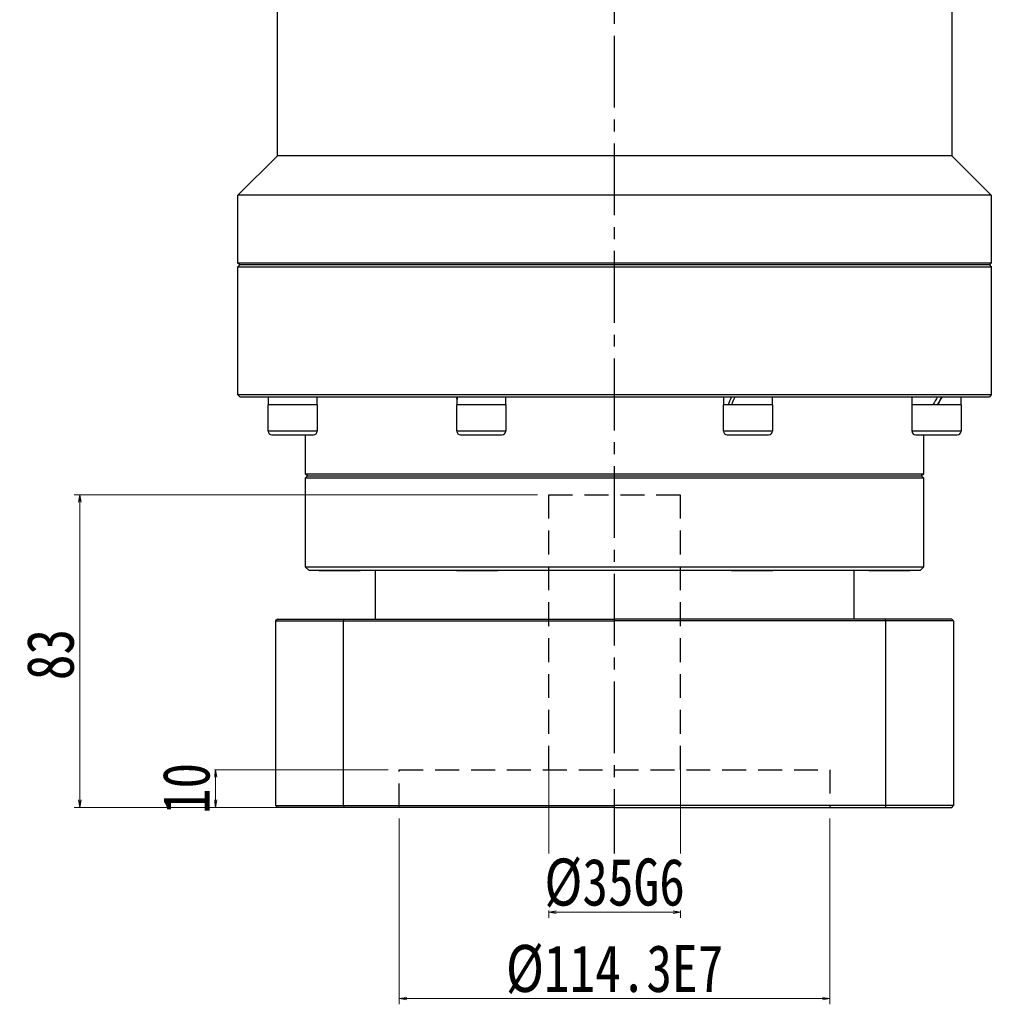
# Model space of a CAD drawing. Header units: millimetres. Extents: x 1888 to 3266, y 2041 to 3004.
# Tile 3 of 5: x 2115 to 2372, y 2371 to 2632. Entities that reach past the tile are written whole.
import ezdxf

# ---------------------------------------------------------------- set-up
doc = ezdxf.new("R2010")
doc.units = ezdxf.units.MM
doc.header["$PDSIZE"] = -5
doc.linetypes.add('CENTER2', pattern=[28.575, 19.05, -3.175, 3.175, -3.175])
doc.linetypes.add('DASHED2', pattern=[9.525, 6.35, -3.175])
doc.layers.get('0').update_dxf_attribs({"lineweight": 35})
for name, color, linetype in [('1轮廓实线层', 7, 'Continuous'), ('3中心线层', 1, 'CENTER2'), ('4虚线层', 6, 'DASHED2')]:
    doc.layers.add(name, color=color, linetype=linetype)
doc.layers.add('尺寸线层', color=3, linetype='Continuous', lineweight=18)
doc.styles.add('宋体', font='SimSun.ttf', dxfattribs={"width": 0.8})
doc.dimstyles.new('A水平标注$0', dxfattribs={"dimtxt": 3.5, "dimasz": 2, "dimexe": 1.5, "dimexo": 3, "dimgap": 1.1, "dimtad": 1, "dimtoh": 1, "dimdec": 4, "dimdsep": 46, "dimtxsty": '宋体', "dimblk": 'OPEN', "dimcen": 3, "dimclrd": 3, "dimclre": 3, "dimclrt": 6, "dimadec": 0, "dimazin": 0, "dimtm": 1e-09, "dimtfac": 1, "dimtdec": 4, "dimtix": 1, "dimtmove": 0, "dimatfit": 3, "dimldrblk": 'OPEN', "dimfxl": 0, "dimlwd": 13, "dimlwe": 13, "dimarcsym": 0})

# ---------------------------------------------------------------- blocks, each defined once
blk = doc.blocks.new('_Open')
at = {"color": 0, "linetype": 'ByBlock', "lineweight": -2}
for p, q in [((-1, 0.17), (0, 0)), ((-1, -0.17), (0, 0)), ((0, 0), (-1, 0))]:
    blk.add_line(p, q, dxfattribs=at)
blk = doc.blocks.new('*D30')
at = {"layer": 'Defpoints', "color": 0, "transparency": 16777216}
for p in [(2215.35, 2433.06), (2166.59, 2423.06), (2208.3, 2423.06)]:
    blk.add_point(p, dxfattribs=at)
at = {"layer": '尺寸线层', "color": 3, "lineweight": 13, "transparency": 16777216}
for p, q in [((2212.35, 2433.06), (2165.09, 2433.06)), ((2166.59, 2431.06), (2166.59, 2425.06)), ((2205.3, 2423.06), (2165.09, 2423.06))]:
    blk.add_line(p, q, dxfattribs=at)
at = {"layer": '尺寸线层', "color": 3, "lineweight": 13, "transparency": 16777216, "xscale": 2, "yscale": 2, "zscale": 2}
for p, rotation in [((2166.59, 2433.06), 90), ((2166.59, 2423.06), 270)]:
    blk.add_blockref('_Open', p, dxfattribs=dict(at, rotation=rotation))
at = {"layer": '尺寸线层', "color": 6, "transparency": 16777216, "insert": (2158.84, 2428.06), "char_height": 12.5, "attachment_point": 5, "rotation": 90, "style": '宋体', "bg_fill": 3, "box_fill_scale": 1.1, "bg_fill_color": 256, "bg_fill_true_color": 13158600, "bg_fill_transparency": 0}
blk.add_mtext('10', dxfattribs=at)
blk = doc.blocks.new('*D31')
at = {"layer": 'Defpoints', "color": 0, "transparency": 16777216}
for p in [(2255, 2506.06), (2130.53, 2423.06), (2208.3, 2423.06)]:
    blk.add_point(p, dxfattribs=at)
at = {"layer": '尺寸线层', "color": 3, "lineweight": 13, "transparency": 16777216}
for p, q in [((2252, 2506.06), (2129.03, 2506.06)), ((2130.53, 2504.06), (2130.53, 2425.06)), ((2205.3, 2423.06), (2129.03, 2423.06))]:
    blk.add_line(p, q, dxfattribs=at)
at = {"layer": '尺寸线层', "color": 3, "lineweight": 13, "transparency": 16777216, "xscale": 2, "yscale": 2, "zscale": 2}
for p, rotation in [((2130.53, 2506.06), 90), ((2130.53, 2423.06), 270)]:
    blk.add_blockref('_Open', p, dxfattribs=dict(at, rotation=rotation))
at = {"layer": '尺寸线层', "color": 6, "transparency": 16777216, "insert": (2122.78, 2463.63), "char_height": 12.5, "attachment_point": 5, "rotation": 90, "style": '宋体', "bg_fill": 3, "box_fill_scale": 1.1, "bg_fill_color": 256, "bg_fill_true_color": 13158600, "bg_fill_transparency": 0}
blk.add_mtext('83', dxfattribs=at)
blk = doc.blocks.new('*D32')
at = {"layer": 'Defpoints', "color": 0, "transparency": 16777216}
for p in [(2215.35, 2423.06), (2329.65, 2423.06), (2329.65, 2372.27)]:
    blk.add_point(p, dxfattribs=at)
at = {"layer": '尺寸线层', "color": 3, "lineweight": 13, "transparency": 16777216}
for p, q in [((2215.35, 2420.06), (2215.35, 2370.77)), ((2329.65, 2420.06), (2329.65, 2370.77)), ((2217.35, 2372.27), (2327.65, 2372.27))]:
    blk.add_line(p, q, dxfattribs=at)
at = {"layer": '尺寸线层', "color": 3, "lineweight": 13, "transparency": 16777216, "xscale": 2, "yscale": 2, "zscale": 2, "rotation": 180}
blk.add_blockref('_Open', (2215.35, 2372.27), dxfattribs=at)
at = {"layer": '尺寸线层', "color": 3, "lineweight": 13, "transparency": 16777216, "xscale": 2, "yscale": 2, "zscale": 2}
blk.add_blockref('_Open', (2329.65, 2372.27), dxfattribs=at)
at = {"layer": '尺寸线层', "color": 6, "transparency": 16777216, "insert": (2272.5, 2380.02), "char_height": 12.5, "attachment_point": 5, "style": '宋体', "bg_fill": 3, "box_fill_scale": 1.1, "bg_fill_color": 256, "bg_fill_true_color": 13158600, "bg_fill_transparency": 0}
blk.add_mtext('{%%c114.3}{}{E7}', dxfattribs=at)
blk = doc.blocks.new('*D33')
at = {"layer": 'Defpoints', "color": 0, "transparency": 16777216}
for p in [(2255, 2436.06), (2290, 2436.06), (2290, 2395.2)]:
    blk.add_point(p, dxfattribs=at)
at = {"layer": '尺寸线层', "color": 3, "lineweight": 13, "transparency": 16777216}
for p, q in [((2255, 2433.06), (2255, 2393.7)), ((2290, 2433.06), (2290, 2393.7)), ((2257, 2395.2), (2288, 2395.2))]:
    blk.add_line(p, q, dxfattribs=at)
at = {"layer": '尺寸线层', "color": 3, "lineweight": 13, "transparency": 16777216, "xscale": 2, "yscale": 2, "zscale": 2, "rotation": 180}
blk.add_blockref('_Open', (2255, 2395.2), dxfattribs=at)
at = {"layer": '尺寸线层', "color": 3, "lineweight": 13, "transparency": 16777216, "xscale": 2, "yscale": 2, "zscale": 2}
blk.add_blockref('_Open', (2290, 2395.2), dxfattribs=at)
at = {"layer": '尺寸线层', "color": 6, "transparency": 16777216, "insert": (2272.5, 2402.95), "char_height": 12.5, "attachment_point": 5, "style": '宋体', "bg_fill": 3, "box_fill_scale": 1.1, "bg_fill_color": 256, "bg_fill_true_color": 13158600, "bg_fill_transparency": 0}
blk.add_mtext('{%%c35}{}{G6}', dxfattribs=at)

msp = doc.modelspace()

# ---------------------------------------------------------------- linework, layer by layer
at = {"layer": '1轮廓实线层', "linetype": 'Continuous', "lineweight": 30}
for p, q in [((2182.99, 2596.06), (2182.99, 2638.56)), ((2361.99, 2638.56), (2361.99, 2596.06)), ((2172.49, 2585.56), (2182.99, 2596.06)), ((2361.99, 2596.06), (2182.99, 2596.06)), ((2361.99, 2596.06), (2372.49, 2585.56)), ((2172.49, 2567.56), (2172.49, 2585.56)), ((2372.49, 2585.56), (2172.49, 2585.56)), ((2372.49, 2585.56), (2372.49, 2567.56)), ((2172.99, 2567.06), (2172.49, 2567.56)), ((2272.49, 2567.56), (2172.49, 2567.56)), ((2372.49, 2567.56), (2272.49, 2567.56)), ((2372.49, 2567.56), (2371.99, 2567.06)), ((2172.49, 2566.56), (2172.99, 2567.06)), ((2172.49, 2532.56), (2172.49, 2566.56)), ((2172.49, 2566.56), (2272.49, 2566.56)), ((2272.49, 2567.06), (2172.99, 2567.06)), ((2371.99, 2567.06), (2272.49, 2567.06)), ((2272.49, 2566.56), (2372.49, 2566.56)), ((2371.99, 2567.06), (2372.49, 2566.56)), ((2372.49, 2566.56), (2372.49, 2532.56)), ((2172.99, 2532.06), (2172.49, 2532.56)), ((2372.49, 2532.56), (2172.49, 2532.56)), ((2172.99, 2532.06), (2371.99, 2532.06)), ((2180.6, 2529.96), (2180.6, 2532.06)), ((2193.48, 2532.06), (2193.48, 2529.96)), ((2230.66, 2531.59), (2230.66, 2532.06)), ((2243.54, 2532.06), (2243.54, 2529.96)), ((2301.45, 2529.96), (2301.45, 2532.06)), ((2314.33, 2532.06), (2314.33, 2529.96)), ((2351.51, 2529.96), (2351.51, 2532.06)), ((2364.39, 2532.06), (2364.39, 2529.96)), ((2372.49, 2532.56), (2371.99, 2532.06)), ((2180.54, 2522.96), (2180.54, 2529.96)), ((2188.72, 2529.96), (2180.54, 2529.96)), ((2193.54, 2529.96), (2188.72, 2529.96)), ((2193.54, 2529.96), (2193.54, 2522.96)), ((2230.6, 2522.96), (2230.6, 2529.96)), ((2242.73, 2529.96), (2230.6, 2529.96)), ((2243.6, 2529.96), (2242.73, 2529.96)), ((2243.6, 2529.96), (2243.6, 2522.96)), ((2301.39, 2522.96), (2301.39, 2529.96)), ((2314.39, 2529.96), (2301.39, 2529.96)), ((2314.39, 2529.96), (2314.39, 2522.96)), ((2351.45, 2522.96), (2351.45, 2529.96)), ((2364.45, 2529.96), (2351.45, 2529.96)), ((2364.45, 2529.96), (2364.45, 2522.96)), ((2188.72, 2522.96), (2180.54, 2522.96)), ((2193.54, 2522.96), (2188.72, 2522.96)), ((2242.73, 2522.96), (2230.6, 2522.96)), ((2243.6, 2522.96), (2242.73, 2522.96)), ((2314.39, 2522.96), (2301.39, 2522.96)), ((2364.45, 2522.96), (2351.45, 2522.96)), ((2181.54, 2521.96), (2188.46, 2521.96)), ((2188.46, 2521.96), (2192.54, 2521.96)), ((2190.49, 2511.56), (2190.49, 2521.96)), ((2231.6, 2521.96), (2241.86, 2521.96)), ((2241.86, 2521.96), (2242.6, 2521.96)), ((2302.39, 2521.96), (2313.39, 2521.96)), ((2352.45, 2521.96), (2363.45, 2521.96)), ((2354.49, 2521.96), (2354.49, 2511.56)), ((2190.99, 2511.06), (2190.49, 2511.56)), ((2354.49, 2511.56), (2190.49, 2511.56)), ((2190.49, 2510.56), (2190.99, 2511.06)), ((2190.49, 2486.86), (2190.49, 2510.56)), ((2190.49, 2510.56), (2354.49, 2510.56)), ((2190.99, 2511.06), (2353.99, 2511.06)), ((2354.49, 2511.56), (2353.99, 2511.06)), ((2353.99, 2511.06), (2354.49, 2510.56)), ((2354.49, 2510.56), (2354.49, 2486.86)), ((2191.29, 2486.06), (2190.49, 2486.86)), ((2272.49, 2486.86), (2190.49, 2486.86)), ((2191.29, 2486.06), (2272.49, 2486.06)), ((2208.99, 2473.06), (2208.99, 2486.06)), ((2354.49, 2486.86), (2272.49, 2486.86)), ((2272.49, 2486.06), (2353.69, 2486.06)), ((2335.99, 2486.06), (2335.99, 2473.06)), ((2354.49, 2486.86), (2353.69, 2486.06)), ((2193.99, 2485.96), (2204.99, 2485.96)), ((2230.49, 2485.96), (2241.49, 2485.96)), ((2303.49, 2485.96), (2314.49, 2485.96)), ((2339.99, 2485.96), (2350.99, 2485.96)), ((2344.5, 2472.56), (2344.32, 2473.06)), ((2362, 2473.06), (2362.5, 2472.56)), ((2344.5, 2423.56), (2344.5, 2472.56)), ((2362.5, 2472.56), (2362.5, 2423.56)), ((2344.5, 2423.56), (2344.32, 2423.06)), ((2362, 2423.06), (2362.5, 2423.56)), ((2272.5, 2423.06), (2362, 2423.06))]:
    msp.add_line(p, q, dxfattribs=at)
at = {"layer": '1轮廓实线层'}
for p, q in [((2362, 2473.06), (2272.5, 2473.06)), ((2362.5, 2472.56), (2272.5, 2472.56))]:
    msp.add_line(p, q, dxfattribs=at)
at = {"layer": '1轮廓实线层', "linetype": 'Continuous', "lineweight": 30}
for centre, start, end in [((2181.54, 2522.96), 180, 270), ((2192.54, 2522.96), 270, 0), ((2231.6, 2522.96), 180, 270), ((2242.6, 2522.96), 270, 0), ((2302.39, 2522.96), 180, 270), ((2313.39, 2522.96), 270, 0), ((2352.45, 2522.96), 180, 270), ((2363.45, 2522.96), 270, 0), ((2193.99, 2486.96), 244.1581, 270), ((2204.99, 2486.96), 270, 295.8419), ((2230.49, 2486.96), 244.1581, 270), ((2241.49, 2486.96), 270, 295.8419), ((2303.49, 2486.96), 244.1581, 270), ((2314.49, 2486.96), 270, 295.8419), ((2339.99, 2486.96), 244.1581, 270), ((2350.99, 2486.96), 270, 295.8419)]:
    msp.add_arc(centre, 1, start, end, dxfattribs=at)
at = {"layer": '1轮廓实线层', "linetype": 'Continuous', "lineweight": 30, "extrusion": (0, 0, -1)}
for centre, major_axis, ratio, start_param, end_param in [((2237.1, 2532.06), (0.4, 11.15), 0.576349, 4.555574, 4.691617), ((2237.1, 2529.96), (0.4, 11.15), 0.576349, 4.691617, 4.881014), ((2307.89, 2532.06), (5.36, 11.02), 0.323919, 4.366689, 4.556086), ((2307.89, 2529.96), (5.36, 11.02), 0.323919, 4.556086, 4.745483), ((2357.95, 2532.06), (6.44, 11.15), 0.018052, 1.560379, 1.749776), ((2357.95, 2529.96), (4.34, 7.52), 0.018052, 1.277248, 1.560379), ((2357.95, 2529.96), (6.44, 11.15), 0.018052, 1.370982, 1.560379)]:
    msp.add_ellipse(centre, major_axis=major_axis, ratio=ratio, start_param=start_param, end_param=end_param, dxfattribs=at)
at = {"layer": '3中心线层'}
msp.add_line((2272.5, 2408.85), (2272.5, 2653.56), dxfattribs=at)
at = {"layer": '4虚线层'}
for p, q in [((2255, 2506.06), (2290, 2506.06)), ((2255, 2433.06), (2255, 2506.06)), ((2290, 2433.06), (2290, 2506.06)), ((2215.35, 2433.06), (2329.65, 2433.06)), ((2215.35, 2423.06), (2215.35, 2433.06))]:
    msp.add_line(p, q, dxfattribs=at)

# ---------------------------------------------------------------- next in the draw order: dimensions: what is measured, and where the dimension line sits
at = {"layer": '尺寸线层'}
dim = msp.add_linear_dim(base=(2166.59, 2423.06), p1=(2215.35, 2433.06), p2=(2208.3, 2423.06), angle=90, dimstyle='A水平标注$0', override={"dimtxt": 12.5, "dimgap": 1.5, "dimdec": 1, "dimpost": '<>', "dimblk": 'Open', "dimtvp": 0.1, "dimtfill": 1, "dimtfillclr": 256}, dxfattribs=at)
dim.commit()
dim.dimension.update_dxf_attribs({"geometry": '*D30', "text_midpoint": (2166.59, 2428.06), "dimtype": 160})

# ---------------------------------------------------------------- next in the draw order: dimensions: what is measured, and where the dimension line sits
dim = msp.add_linear_dim(base=(2130.53, 2423.06), p1=(2255, 2506.06), p2=(2208.3, 2423.06), angle=90, dimstyle='A水平标注$0', override={"dimtxt": 12.5, "dimgap": 1.5, "dimdec": 1, "dimpost": '<>', "dimblk": 'Open', "dimtvp": 0.1, "dimtfill": 1, "dimtfillclr": 256}, dxfattribs=at)
dim.commit()
dim.dimension.update_dxf_attribs({"geometry": '*D31', "text_midpoint": (2130.53, 2463.63), "dimtype": 160})

# ---------------------------------------------------------------- next in the draw order: linework, layer by layer
at = {"layer": '1轮廓实线层', "linetype": 'Continuous', "lineweight": 30}
for p, q in [((2183, 2473.06), (2182.5, 2472.56)), ((2200.5, 2472.56), (2200.68, 2473.06)), ((2182.5, 2472.56), (2182.5, 2423.56)), ((2200.5, 2423.56), (2200.5, 2472.56)), ((2183, 2423.06), (2182.5, 2423.56)), ((2200.5, 2423.56), (2200.68, 2423.06))]:
    msp.add_line(p, q, dxfattribs=at)
at = {"layer": '1轮廓实线层'}
for p, q in [((2183, 2473.06), (2272.5, 2473.06)), ((2182.5, 2472.56), (2272.5, 2472.56))]:
    msp.add_line(p, q, dxfattribs=at)

# ---------------------------------------------------------------- next in the draw order: dimensions: what is measured, and where the dimension line sits
at = {"layer": '尺寸线层'}
dim = msp.add_linear_dim(base=(2329.65, 2372.27), p1=(2215.35, 2423.06), p2=(2329.65, 2423.06), text='{%%c<>}{}{E7}', dimstyle='A水平标注$0', override={"dimtxt": 12.5, "dimgap": 1.5, "dimdec": 1, "dimpost": '<>', "dimblk": 'Open', "dimtvp": 0.1, "dimtfill": 1, "dimtfillclr": 256}, dxfattribs=at)
dim.commit()
dim.dimension.update_dxf_attribs({"geometry": '*D32', "text_midpoint": (2272.5, 2372.27), "dimtype": 160})

# ---------------------------------------------------------------- next in the draw order: linework, layer by layer
at = {"layer": '4虚线层'}
msp.add_line((2329.65, 2433.06), (2329.65, 2423.06), dxfattribs=at)

# ---------------------------------------------------------------- next in the draw order: dimensions: what is measured, and where the dimension line sits
at = {"layer": '尺寸线层'}
dim = msp.add_linear_dim(base=(2290, 2395.2), p1=(2255, 2436.06), p2=(2290, 2436.06), text='{%%c<>}{}{G6}', dimstyle='A水平标注$0', override={"dimtxt": 12.5, "dimgap": 1.5, "dimdec": 1, "dimpost": '<>', "dimblk": 'Open', "dimtvp": 0.1, "dimtfill": 1, "dimtfillclr": 256}, dxfattribs=at)
dim.commit()
dim.dimension.update_dxf_attribs({"geometry": '*D33', "text_midpoint": (2272.5, 2395.2), "dimtype": 160})

# ---------------------------------------------------------------- next in the draw order: linework, layer by layer
at = {"layer": '1轮廓实线层'}
for p in [(2182.5, 2423.56), (2362.5, 2423.56)]:
    msp.add_line(p, (2272.5, 2423.56), dxfattribs=at)
at = {"layer": '1轮廓实线层', "linetype": 'Continuous', "lineweight": 30}
msp.add_line((2272.5, 2423.06), (2183, 2423.06), dxfattribs=at)

doc.saveas('drawing.dxf')
